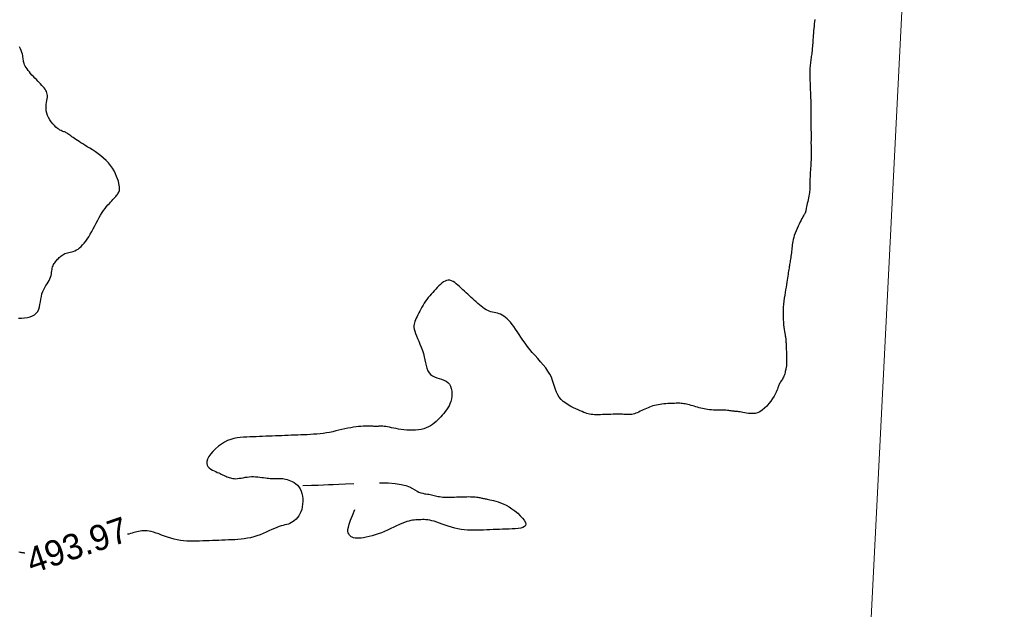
# Model space of a CAD drawing. Header units: millimetres. Extents: x 32690613 to 32693367, y 5343692 to 5344708.
# Tile 149 of 256: x 32692387 to 32692426, y 5344085 to 5344108. Entities that reach past the tile are written whole.
import ezdxf
from ezdxf.enums import TextEntityAlignment as Align

# ---------------------------------------------------------------- set-up
doc = ezdxf.new("R2010")
doc.units = ezdxf.units.MM
doc.header["$LTSCALE"] = 20
doc.layers.get('0').update_dxf_attribs({"lineweight": 18})
doc.layers.get('Defpoints').update_dxf_attribs({"color": 11, "lineweight": 18})
doc.layers.add('02-DGM_HL_494.00', color=122, linetype='Continuous')

# ---------------------------------------------------------------- blocks, each defined once
blk = doc.blocks.new('A$C78070446')
blk.add_line((4469733.773, 5343068.963), (4469667.482, 5342330.093))

msp = doc.modelspace()

# ---------------------------------------------------------------- linework, layer by layer
at = {"layer": '02-DGM_HL_494.00', "elevation": 494, "flags": 128}
for points in [[(32692418.592, 5344108.251), (32692418.581, 5344108.164), (32692418.571, 5344108.075), (32692418.561, 5344107.984), (32692418.551, 5344107.892), (32692418.543, 5344107.802), (32692418.535, 5344107.715), (32692418.529, 5344107.63), (32692418.523, 5344107.549), (32692418.518, 5344107.471), (32692418.513, 5344107.396), (32692418.508, 5344107.325), (32692418.503, 5344107.257), (32692418.499, 5344107.192), (32692418.493, 5344107.131), (32692418.487, 5344107.073), (32692418.481, 5344107.017), (32692418.475, 5344106.963), (32692418.468, 5344106.911), (32692418.461, 5344106.859), (32692418.454, 5344106.807), (32692418.446, 5344106.754), (32692418.439, 5344106.7), (32692418.431, 5344106.645), (32692418.424, 5344106.589), (32692418.417, 5344106.531), (32692418.411, 5344106.473), (32692418.405, 5344106.413), (32692418.4, 5344106.352), (32692418.397, 5344106.29), (32692418.395, 5344106.227), (32692418.394, 5344106.163), (32692418.394, 5344106.098), (32692418.395, 5344106.033), (32692418.396, 5344105.969), (32692418.398, 5344105.904), (32692418.401, 5344105.84), (32692418.403, 5344105.777), (32692418.405, 5344105.715), (32692418.408, 5344105.654), (32692418.41, 5344105.594), (32692418.412, 5344105.534), (32692418.415, 5344105.474), (32692418.417, 5344105.413), (32692418.42, 5344105.352), (32692418.422, 5344105.29), (32692418.424, 5344105.227), (32692418.427, 5344105.163), (32692418.429, 5344105.099), (32692418.431, 5344105.035), (32692418.433, 5344104.971), (32692418.435, 5344104.907), (32692418.436, 5344104.844), (32692418.436, 5344104.783), (32692418.436, 5344104.723), (32692418.436, 5344104.665), (32692418.435, 5344104.607), (32692418.434, 5344104.55), (32692418.434, 5344104.492), (32692418.433, 5344104.433), (32692418.433, 5344104.373), (32692418.433, 5344104.312), (32692418.433, 5344104.248), (32692418.434, 5344104.183), (32692418.436, 5344104.117), (32692418.438, 5344104.051), (32692418.439, 5344103.984), (32692418.441, 5344103.919), (32692418.442, 5344103.855), (32692418.443, 5344103.793), (32692418.443, 5344103.733), (32692418.443, 5344103.676), (32692418.443, 5344103.619), (32692418.442, 5344103.563), (32692418.442, 5344103.507), (32692418.441, 5344103.45), (32692418.441, 5344103.392), (32692418.442, 5344103.331), (32692418.443, 5344103.267), (32692418.444, 5344103.2), (32692418.445, 5344103.13), (32692418.446, 5344103.058), (32692418.447, 5344102.983), (32692418.447, 5344102.907), (32692418.446, 5344102.828), (32692418.444, 5344102.748), (32692418.441, 5344102.667), (32692418.437, 5344102.585), (32692418.432, 5344102.503), (32692418.426, 5344102.423), (32692418.421, 5344102.344), (32692418.415, 5344102.27), (32692418.411, 5344102.199), (32692418.407, 5344102.133), (32692418.404, 5344102.074), (32692418.402, 5344102.019), (32692418.401, 5344101.969), (32692418.401, 5344101.924), (32692418.401, 5344101.881), (32692418.401, 5344101.841), (32692418.402, 5344101.802), (32692418.402, 5344101.765), (32692418.402, 5344101.728), (32692418.401, 5344101.69), (32692418.4, 5344101.651), (32692418.397, 5344101.609), (32692418.393, 5344101.565), (32692418.387, 5344101.516), (32692418.379, 5344101.462), (32692418.369, 5344101.402), (32692418.357, 5344101.336), (32692418.343, 5344101.266), (32692418.328, 5344101.192), (32692418.312, 5344101.118), (32692418.296, 5344101.046), (32692418.281, 5344100.978), (32692418.267, 5344100.915), (32692418.255, 5344100.86), (32692418.246, 5344100.814), (32692418.238, 5344100.778), (32692418.233, 5344100.748), (32692418.228, 5344100.725), (32692418.224, 5344100.707), (32692418.22, 5344100.692), (32692418.216, 5344100.68), (32692418.211, 5344100.67), (32692418.205, 5344100.659), (32692418.198, 5344100.646), (32692418.188, 5344100.631), (32692418.175, 5344100.611), (32692418.159, 5344100.585), (32692418.14, 5344100.551), (32692418.116, 5344100.509), (32692418.087, 5344100.456), (32692418.053, 5344100.392), (32692418.016, 5344100.318), (32692417.975, 5344100.237), (32692417.934, 5344100.15), (32692417.894, 5344100.059), (32692417.855, 5344099.968), (32692417.819, 5344099.878), (32692417.788, 5344099.791), (32692417.763, 5344099.709), (32692417.744, 5344099.632), (32692417.728, 5344099.559), (32692417.716, 5344099.49), (32692417.707, 5344099.423), (32692417.7, 5344099.358), (32692417.694, 5344099.294), (32692417.687, 5344099.231), (32692417.68, 5344099.169), (32692417.673, 5344099.106), (32692417.664, 5344099.044), (32692417.656, 5344098.983), (32692417.647, 5344098.924), (32692417.638, 5344098.866), (32692417.629, 5344098.81), (32692417.62, 5344098.756), (32692417.612, 5344098.705), (32692417.604, 5344098.655), (32692417.597, 5344098.606), (32692417.589, 5344098.557), (32692417.581, 5344098.506), (32692417.572, 5344098.453), (32692417.563, 5344098.397), (32692417.553, 5344098.337), (32692417.543, 5344098.271), (32692417.532, 5344098.2), (32692417.52, 5344098.124), (32692417.507, 5344098.043), (32692417.493, 5344097.956), (32692417.478, 5344097.864), (32692417.463, 5344097.767), (32692417.446, 5344097.665), (32692417.429, 5344097.558), (32692417.412, 5344097.446), (32692417.395, 5344097.331), (32692417.38, 5344097.213), (32692417.367, 5344097.094), (32692417.356, 5344096.974), (32692417.349, 5344096.854), (32692417.345, 5344096.735), (32692417.347, 5344096.618), (32692417.352, 5344096.504), (32692417.36, 5344096.394), (32692417.371, 5344096.291), (32692417.383, 5344096.194), (32692417.396, 5344096.106), (32692417.408, 5344096.027), (32692417.419, 5344095.959), (32692417.428, 5344095.903), (32692417.436, 5344095.857), (32692417.442, 5344095.82), (32692417.446, 5344095.791), (32692417.45, 5344095.767), (32692417.453, 5344095.748), (32692417.455, 5344095.732), (32692417.456, 5344095.717), (32692417.457, 5344095.702), (32692417.459, 5344095.686), (32692417.46, 5344095.666), (32692417.461, 5344095.641), (32692417.462, 5344095.611), (32692417.464, 5344095.573), (32692417.466, 5344095.527), (32692417.468, 5344095.47), (32692417.471, 5344095.402), (32692417.474, 5344095.326), (32692417.477, 5344095.243), (32692417.48, 5344095.158), (32692417.482, 5344095.074), (32692417.484, 5344094.992), (32692417.486, 5344094.917), (32692417.487, 5344094.851), (32692417.486, 5344094.796), (32692417.485, 5344094.752), (32692417.483, 5344094.715), (32692417.48, 5344094.684), (32692417.476, 5344094.657), (32692417.471, 5344094.631), (32692417.466, 5344094.604), (32692417.459, 5344094.575), (32692417.453, 5344094.541), (32692417.445, 5344094.503), (32692417.436, 5344094.462), (32692417.425, 5344094.419), (32692417.413, 5344094.374), (32692417.399, 5344094.329), (32692417.383, 5344094.284), (32692417.364, 5344094.241), (32692417.344, 5344094.201), (32692417.321, 5344094.162), (32692417.297, 5344094.125), (32692417.274, 5344094.09), (32692417.251, 5344094.055), (32692417.229, 5344094.022), (32692417.21, 5344093.99), (32692417.194, 5344093.958), (32692417.181, 5344093.926), (32692417.17, 5344093.893), (32692417.159, 5344093.856), (32692417.147, 5344093.815), (32692417.131, 5344093.769), (32692417.109, 5344093.714), (32692417.08, 5344093.651), (32692417.042, 5344093.577), (32692416.993, 5344093.491), (32692416.933, 5344093.398), (32692416.866, 5344093.3), (32692416.791, 5344093.202), (32692416.709, 5344093.108), (32692416.624, 5344093.021), (32692416.534, 5344092.946), (32692416.443, 5344092.886), (32692416.351, 5344092.845), (32692416.259, 5344092.82), (32692416.169, 5344092.81), (32692416.081, 5344092.81), (32692415.997, 5344092.818), (32692415.918, 5344092.831), (32692415.844, 5344092.846), (32692415.777, 5344092.86), (32692415.718, 5344092.872), (32692415.665, 5344092.88), (32692415.618, 5344092.886), (32692415.576, 5344092.891), (32692415.537, 5344092.894), (32692415.5, 5344092.896), (32692415.464, 5344092.899), (32692415.428, 5344092.902), (32692415.391, 5344092.907), (32692415.351, 5344092.912), (32692415.31, 5344092.918), (32692415.265, 5344092.924), (32692415.218, 5344092.93), (32692415.167, 5344092.935), (32692415.111, 5344092.94), (32692415.051, 5344092.943), (32692414.986, 5344092.945), (32692414.917, 5344092.946), (32692414.844, 5344092.947), (32692414.769, 5344092.948), (32692414.693, 5344092.949), (32692414.617, 5344092.951), (32692414.541, 5344092.956), (32692414.467, 5344092.962), (32692414.394, 5344092.971), (32692414.325, 5344092.982), (32692414.257, 5344092.995), (32692414.19, 5344093.01), (32692414.125, 5344093.026), (32692414.061, 5344093.044), (32692413.997, 5344093.062), (32692413.934, 5344093.08), (32692413.871, 5344093.098), (32692413.808, 5344093.116), (32692413.745, 5344093.134), (32692413.684, 5344093.15), (32692413.624, 5344093.165), (32692413.566, 5344093.179), (32692413.51, 5344093.191), (32692413.456, 5344093.2), (32692413.405, 5344093.208), (32692413.356, 5344093.213), (32692413.307, 5344093.216), (32692413.258, 5344093.217), (32692413.207, 5344093.217), (32692413.155, 5344093.216), (32692413.099, 5344093.214), (32692413.039, 5344093.212), (32692412.974, 5344093.209), (32692412.905, 5344093.206), (32692412.833, 5344093.202), (32692412.758, 5344093.197), (32692412.682, 5344093.191), (32692412.606, 5344093.183), (32692412.531, 5344093.173), (32692412.457, 5344093.161), (32692412.386, 5344093.147), (32692412.317, 5344093.13), (32692412.251, 5344093.111), (32692412.185, 5344093.09), (32692412.122, 5344093.067), (32692412.059, 5344093.042), (32692411.997, 5344093.016), (32692411.936, 5344092.988), (32692411.874, 5344092.959), (32692411.813, 5344092.93), (32692411.753, 5344092.901), (32692411.694, 5344092.873), (32692411.635, 5344092.847), (32692411.579, 5344092.824), (32692411.524, 5344092.804), (32692411.471, 5344092.789), (32692411.42, 5344092.779), (32692411.371, 5344092.774), (32692411.323, 5344092.772), (32692411.274, 5344092.773), (32692411.223, 5344092.776), (32692411.17, 5344092.779), (32692411.114, 5344092.783), (32692411.054, 5344092.787), (32692410.989, 5344092.789), (32692410.919, 5344092.79), (32692410.846, 5344092.789), (32692410.769, 5344092.788), (32692410.69, 5344092.786), (32692410.609, 5344092.783), (32692410.526, 5344092.78), (32692410.443, 5344092.777), (32692410.36, 5344092.774), (32692410.277, 5344092.771), (32692410.196, 5344092.769), (32692410.117, 5344092.768), (32692410.04, 5344092.768), (32692409.966, 5344092.77), (32692409.896, 5344092.774), (32692409.831, 5344092.781), (32692409.771, 5344092.79), (32692409.713, 5344092.803), (32692409.657, 5344092.818), (32692409.6, 5344092.838), (32692409.54, 5344092.861), (32692409.475, 5344092.888), (32692409.404, 5344092.92), (32692409.324, 5344092.956), (32692409.234, 5344092.996), (32692409.137, 5344093.043), (32692409.036, 5344093.094), (32692408.934, 5344093.152), (32692408.834, 5344093.217), (32692408.74, 5344093.288), (32692408.655, 5344093.368), (32692408.582, 5344093.455), (32692408.523, 5344093.55), (32692408.475, 5344093.653), (32692408.435, 5344093.761), (32692408.398, 5344093.875), (32692408.362, 5344093.993), (32692408.321, 5344094.113), (32692408.273, 5344094.235), (32692408.213, 5344094.358), (32692408.138, 5344094.48), (32692408.051, 5344094.602), (32692407.954, 5344094.723), (32692407.85, 5344094.844), (32692407.742, 5344094.965), (32692407.633, 5344095.086), (32692407.526, 5344095.207), (32692407.424, 5344095.328), (32692407.33, 5344095.449), (32692407.242, 5344095.569), (32692407.16, 5344095.688), (32692407.083, 5344095.804), (32692407.01, 5344095.917), (32692406.94, 5344096.024), (32692406.872, 5344096.126), (32692406.806, 5344096.221), (32692406.74, 5344096.308), (32692406.674, 5344096.388), (32692406.609, 5344096.459), (32692406.544, 5344096.523), (32692406.479, 5344096.579), (32692406.414, 5344096.628), (32692406.35, 5344096.668), (32692406.287, 5344096.701), (32692406.223, 5344096.726), (32692406.16, 5344096.746), (32692406.097, 5344096.761), (32692406.033, 5344096.774), (32692405.97, 5344096.788), (32692405.907, 5344096.803), (32692405.844, 5344096.823), (32692405.78, 5344096.848), (32692405.717, 5344096.88), (32692405.652, 5344096.92), (32692405.588, 5344096.965), (32692405.524, 5344097.015), (32692405.459, 5344097.069), (32692405.394, 5344097.126), (32692405.329, 5344097.185), (32692405.265, 5344097.245), (32692405.2, 5344097.305), (32692405.135, 5344097.365), (32692405.07, 5344097.425), (32692405.005, 5344097.485), (32692404.94, 5344097.545), (32692404.875, 5344097.605), (32692404.81, 5344097.665), (32692404.745, 5344097.725), (32692404.68, 5344097.785), (32692404.616, 5344097.842), (32692404.551, 5344097.896), (32692404.487, 5344097.944), (32692404.423, 5344097.984), (32692404.359, 5344098.015), (32692404.295, 5344098.033), (32692404.233, 5344098.038), (32692404.171, 5344098.029), (32692404.109, 5344098.005), (32692404.048, 5344097.97), (32692403.987, 5344097.925), (32692403.927, 5344097.872), (32692403.866, 5344097.813), (32692403.806, 5344097.75), (32692403.746, 5344097.686), (32692403.686, 5344097.621), (32692403.627, 5344097.556), (32692403.568, 5344097.49), (32692403.51, 5344097.423), (32692403.453, 5344097.355), (32692403.398, 5344097.285), (32692403.345, 5344097.214), (32692403.295, 5344097.14), (32692403.247, 5344097.064), (32692403.202, 5344096.987), (32692403.159, 5344096.908), (32692403.119, 5344096.831), (32692403.082, 5344096.755), (32692403.047, 5344096.681), (32692403.015, 5344096.61), (32692402.985, 5344096.544), (32692402.957, 5344096.483), (32692402.933, 5344096.425), (32692402.914, 5344096.368), (32692402.9, 5344096.311), (32692402.893, 5344096.252), (32692402.893, 5344096.189), (32692402.902, 5344096.119), (32692402.921, 5344096.041), (32692402.95, 5344095.954), (32692402.987, 5344095.858), (32692403.031, 5344095.754), (32692403.079, 5344095.644), (32692403.128, 5344095.529), (32692403.176, 5344095.41), (32692403.221, 5344095.288), (32692403.261, 5344095.165), (32692403.294, 5344095.041), (32692403.321, 5344094.92), (32692403.347, 5344094.802), (32692403.373, 5344094.69), (32692403.403, 5344094.586), (32692403.44, 5344094.492), (32692403.485, 5344094.41), (32692403.543, 5344094.342), (32692403.615, 5344094.289), (32692403.698, 5344094.249), (32692403.789, 5344094.217), (32692403.883, 5344094.189), (32692403.977, 5344094.16), (32692404.068, 5344094.128), (32692404.151, 5344094.088), (32692404.222, 5344094.035), (32692404.28, 5344093.967), (32692404.323, 5344093.886), (32692404.353, 5344093.795), (32692404.371, 5344093.697), (32692404.377, 5344093.594), (32692404.373, 5344093.49), (32692404.358, 5344093.387), (32692404.335, 5344093.289), (32692404.303, 5344093.198), (32692404.265, 5344093.113), (32692404.22, 5344093.034), (32692404.171, 5344092.959), (32692404.117, 5344092.889), (32692404.06, 5344092.821), (32692404.001, 5344092.755), (32692403.941, 5344092.69), (32692403.881, 5344092.625), (32692403.82, 5344092.561), (32692403.757, 5344092.499), (32692403.69, 5344092.44), (32692403.62, 5344092.385), (32692403.545, 5344092.334), (32692403.463, 5344092.289), (32692403.375, 5344092.251), (32692403.278, 5344092.219), (32692403.176, 5344092.195), (32692403.068, 5344092.178), (32692402.956, 5344092.166), (32692402.842, 5344092.161), (32692402.727, 5344092.161), (32692402.614, 5344092.166), (32692402.502, 5344092.175), (32692402.394, 5344092.188), (32692402.29, 5344092.204), (32692402.192, 5344092.222), (32692402.098, 5344092.241), (32692402.01, 5344092.26), (32692401.929, 5344092.278), (32692401.855, 5344092.293), (32692401.788, 5344092.305), (32692401.729, 5344092.313), (32692401.677, 5344092.318), (32692401.631, 5344092.319), (32692401.589, 5344092.318), (32692401.552, 5344092.316), (32692401.518, 5344092.314), (32692401.486, 5344092.311), (32692401.454, 5344092.309), (32692401.423, 5344092.308), (32692401.39, 5344092.309), (32692401.356, 5344092.311), (32692401.319, 5344092.313), (32692401.277, 5344092.315), (32692401.231, 5344092.318), (32692401.179, 5344092.32), (32692401.12, 5344092.321), (32692401.054, 5344092.321), (32692400.98, 5344092.32), (32692400.9, 5344092.316), (32692400.813, 5344092.311), (32692400.721, 5344092.303), (32692400.623, 5344092.292), (32692400.52, 5344092.278), (32692400.414, 5344092.26), (32692400.303, 5344092.238), (32692400.19, 5344092.213), (32692400.073, 5344092.187), (32692399.954, 5344092.159), (32692399.833, 5344092.131), (32692399.71, 5344092.103), (32692399.587, 5344092.078), (32692399.463, 5344092.056), (32692399.338, 5344092.037), (32692399.214, 5344092.022), (32692399.089, 5344092.01), (32692398.964, 5344092), (32692398.84, 5344091.992), (32692398.715, 5344091.986), (32692398.59, 5344091.98), (32692398.465, 5344091.975), (32692398.34, 5344091.97), (32692398.215, 5344091.966), (32692398.09, 5344091.961), (32692397.965, 5344091.956), (32692397.841, 5344091.951), (32692397.716, 5344091.946), (32692397.591, 5344091.941), (32692397.466, 5344091.936), (32692397.341, 5344091.931), (32692397.216, 5344091.927), (32692397.091, 5344091.922), (32692396.966, 5344091.917), (32692396.841, 5344091.912), (32692396.716, 5344091.907), (32692396.591, 5344091.902), (32692396.467, 5344091.897), (32692396.342, 5344091.892), (32692396.217, 5344091.885), (32692396.092, 5344091.874), (32692395.968, 5344091.857), (32692395.844, 5344091.832), (32692395.72, 5344091.798), (32692395.597, 5344091.752), (32692395.474, 5344091.692), (32692395.352, 5344091.617), (32692395.234, 5344091.53), (32692395.123, 5344091.435), (32692395.022, 5344091.333), (32692394.934, 5344091.23), (32692394.863, 5344091.128), (32692394.81, 5344091.031), (32692394.78, 5344090.942), (32692394.775, 5344090.863), (32692394.791, 5344090.795), (32692394.826, 5344090.736), (32692394.874, 5344090.685), (32692394.932, 5344090.641), (32692394.997, 5344090.602), (32692395.064, 5344090.569), (32692395.13, 5344090.538), (32692395.191, 5344090.511), (32692395.247, 5344090.485), (32692395.3, 5344090.462), (32692395.349, 5344090.439), (32692395.396, 5344090.418), (32692395.44, 5344090.398), (32692395.483, 5344090.379), (32692395.526, 5344090.359), (32692395.568, 5344090.34), (32692395.612, 5344090.322), (32692395.656, 5344090.305), (32692395.702, 5344090.29), (32692395.751, 5344090.277), (32692395.803, 5344090.269), (32692395.859, 5344090.264), (32692395.919, 5344090.263), (32692395.984, 5344090.268), (32692396.053, 5344090.277), (32692396.126, 5344090.289), (32692396.202, 5344090.302), (32692396.281, 5344090.316), (32692396.362, 5344090.328), (32692396.444, 5344090.337), (32692396.527, 5344090.343), (32692396.611, 5344090.344), (32692396.693, 5344090.34), (32692396.775, 5344090.333), (32692396.855, 5344090.324), (32692396.932, 5344090.314), (32692397.006, 5344090.303), (32692397.076, 5344090.292), (32692397.141, 5344090.283), (32692397.202, 5344090.277), (32692397.257, 5344090.272), (32692397.309, 5344090.269), (32692397.357, 5344090.268), (32692397.403, 5344090.267), (32692397.447, 5344090.268), (32692397.489, 5344090.269), (32692397.531, 5344090.271), (32692397.573, 5344090.272), (32692397.615, 5344090.273), (32692397.659, 5344090.273), (32692397.705, 5344090.271), (32692397.753, 5344090.266), (32692397.805, 5344090.258), (32692397.861, 5344090.247), (32692397.922, 5344090.231), (32692397.987, 5344090.21), (32692398.056, 5344090.183), (32692398.127, 5344090.15), (32692398.197, 5344090.109), (32692398.265, 5344090.061), (32692398.329, 5344090.004), (32692398.387, 5344089.938), (32692398.436, 5344089.861), (32692398.476, 5344089.775), (32692398.507, 5344089.68), (32692398.527, 5344089.578), (32692398.539, 5344089.473), (32692398.541, 5344089.366), (32692398.534, 5344089.259), (32692398.519, 5344089.156), (32692398.496, 5344089.058), (32692398.464, 5344088.966), (32692398.426, 5344088.883), (32692398.381, 5344088.807), (32692398.331, 5344088.738), (32692398.277, 5344088.678), (32692398.219, 5344088.625), (32692398.16, 5344088.579), (32692398.099, 5344088.542), (32692398.037, 5344088.512), (32692397.975, 5344088.487), (32692397.91, 5344088.467), (32692397.842, 5344088.448), (32692397.77, 5344088.43), (32692397.694, 5344088.409), (32692397.611, 5344088.384), (32692397.522, 5344088.352), (32692397.426, 5344088.314), (32692397.324, 5344088.269), (32692397.215, 5344088.22), (32692397.102, 5344088.169), (32692396.985, 5344088.118), (32692396.865, 5344088.069), (32692396.743, 5344088.023), (32692396.619, 5344087.984), (32692396.496, 5344087.951), (32692396.372, 5344087.926), (32692396.247, 5344087.906), (32692396.123, 5344087.891), (32692395.998, 5344087.88), (32692395.873, 5344087.872), (32692395.748, 5344087.866), (32692395.624, 5344087.861), (32692395.499, 5344087.856), (32692395.374, 5344087.851), (32692395.249, 5344087.847), (32692395.124, 5344087.842), (32692394.999, 5344087.837), (32692394.874, 5344087.832), (32692394.749, 5344087.827), (32692394.624, 5344087.822), (32692394.499, 5344087.817), (32692394.374, 5344087.814), (32692394.249, 5344087.812), (32692394.124, 5344087.813), (32692393.999, 5344087.818), (32692393.873, 5344087.828), (32692393.748, 5344087.844), (32692393.622, 5344087.866), (32692393.496, 5344087.896), (32692393.37, 5344087.932), (32692393.247, 5344087.972), (32692393.126, 5344088.014), (32692393.009, 5344088.056), (32692392.897, 5344088.096), (32692392.792, 5344088.133), (32692392.693, 5344088.164), (32692392.602, 5344088.188), (32692392.518, 5344088.205), (32692392.44, 5344088.215), (32692392.367, 5344088.221), (32692392.299, 5344088.221), (32692392.233, 5344088.216), (32692392.17, 5344088.208), (32692392.108, 5344088.196), (32692392.046, 5344088.182), (32692391.983, 5344088.166), (32692391.92, 5344088.149), (32692391.857, 5344088.131), (32692391.791, 5344088.113), (32692391.725, 5344088.095), (32692391.675, 5344088.084)], [(32692387.403, 5344096.547), (32692387.525, 5344096.554), (32692387.644, 5344096.565), (32692387.756, 5344096.582), (32692387.861, 5344096.606), (32692387.955, 5344096.639), (32692388.037, 5344096.683), (32692388.104, 5344096.741), (32692388.157, 5344096.813), (32692388.196, 5344096.897), (32692388.225, 5344096.991), (32692388.247, 5344097.091), (32692388.265, 5344097.195), (32692388.282, 5344097.299), (32692388.301, 5344097.402), (32692388.325, 5344097.5), (32692388.356, 5344097.592), (32692388.394, 5344097.676), (32692388.435, 5344097.755), (32692388.479, 5344097.829), (32692388.523, 5344097.9), (32692388.565, 5344097.967), (32692388.603, 5344098.032), (32692388.635, 5344098.096), (32692388.66, 5344098.16), (32692388.679, 5344098.222), (32692388.693, 5344098.284), (32692388.704, 5344098.344), (32692388.713, 5344098.402), (32692388.721, 5344098.457), (32692388.73, 5344098.51), (32692388.742, 5344098.559), (32692388.758, 5344098.605), (32692388.777, 5344098.647), (32692388.8, 5344098.687), (32692388.824, 5344098.724), (32692388.851, 5344098.759), (32692388.88, 5344098.793), (32692388.909, 5344098.826), (32692388.939, 5344098.859), (32692388.969, 5344098.891), (32692389, 5344098.923), (32692389.031, 5344098.954), (32692389.064, 5344098.983), (32692389.1, 5344099.011), (32692389.137, 5344099.036), (32692389.178, 5344099.059), (32692389.222, 5344099.078), (32692389.271, 5344099.094), (32692389.322, 5344099.108), (32692389.377, 5344099.12), (32692389.434, 5344099.133), (32692389.493, 5344099.149), (32692389.553, 5344099.167), (32692389.614, 5344099.191), (32692389.675, 5344099.221), (32692389.737, 5344099.259), (32692389.797, 5344099.304), (32692389.858, 5344099.357), (32692389.918, 5344099.418), (32692389.978, 5344099.487), (32692390.037, 5344099.564), (32692390.097, 5344099.648), (32692390.156, 5344099.74), (32692390.214, 5344099.84), (32692390.273, 5344099.945), (32692390.331, 5344100.055), (32692390.389, 5344100.166), (32692390.447, 5344100.278), (32692390.506, 5344100.387), (32692390.564, 5344100.493), (32692390.623, 5344100.592), (32692390.682, 5344100.685), (32692390.74, 5344100.77), (32692390.798, 5344100.848), (32692390.855, 5344100.919), (32692390.91, 5344100.985), (32692390.963, 5344101.045), (32692391.013, 5344101.101), (32692391.059, 5344101.152), (32692391.103, 5344101.198), (32692391.142, 5344101.241), (32692391.178, 5344101.282), (32692391.211, 5344101.319), (32692391.241, 5344101.354), (32692391.267, 5344101.388), (32692391.291, 5344101.421), (32692391.312, 5344101.453), (32692391.33, 5344101.485), (32692391.345, 5344101.519), (32692391.356, 5344101.555), (32692391.364, 5344101.596), (32692391.366, 5344101.642), (32692391.363, 5344101.696), (32692391.354, 5344101.758), (32692391.339, 5344101.83), (32692391.317, 5344101.912), (32692391.287, 5344102.005), (32692391.25, 5344102.104), (32692391.204, 5344102.208), (32692391.15, 5344102.316), (32692391.087, 5344102.424), (32692391.014, 5344102.531), (32692390.932, 5344102.634), (32692390.84, 5344102.732), (32692390.74, 5344102.824), (32692390.634, 5344102.911), (32692390.525, 5344102.993), (32692390.415, 5344103.07), (32692390.306, 5344103.141), (32692390.201, 5344103.207), (32692390.101, 5344103.268), (32692390.009, 5344103.325), (32692389.924, 5344103.377), (32692389.847, 5344103.425), (32692389.775, 5344103.469), (32692389.71, 5344103.511), (32692389.65, 5344103.55), (32692389.596, 5344103.587), (32692389.545, 5344103.622), (32692389.499, 5344103.656), (32692389.456, 5344103.689), (32692389.416, 5344103.719), (32692389.379, 5344103.748), (32692389.343, 5344103.774), (32692389.31, 5344103.797), (32692389.277, 5344103.816), (32692389.245, 5344103.833), (32692389.213, 5344103.845), (32692389.181, 5344103.856), (32692389.147, 5344103.867), (32692389.111, 5344103.88), (32692389.072, 5344103.896), (32692389.029, 5344103.918), (32692388.983, 5344103.948), (32692388.93, 5344103.987), (32692388.873, 5344104.037), (32692388.812, 5344104.098), (32692388.75, 5344104.166), (32692388.689, 5344104.242), (32692388.633, 5344104.323), (32692388.582, 5344104.408), (32692388.54, 5344104.495), (32692388.51, 5344104.582), (32692388.492, 5344104.67), (32692388.485, 5344104.755), (32692388.487, 5344104.839), (32692388.494, 5344104.921), (32692388.506, 5344104.999), (32692388.518, 5344105.073), (32692388.529, 5344105.144), (32692388.535, 5344105.209), (32692388.536, 5344105.269), (32692388.53, 5344105.325), (32692388.518, 5344105.377), (32692388.5, 5344105.426), (32692388.476, 5344105.474), (32692388.446, 5344105.522), (32692388.41, 5344105.57), (32692388.369, 5344105.619), (32692388.323, 5344105.671), (32692388.272, 5344105.725), (32692388.219, 5344105.78), (32692388.163, 5344105.837), (32692388.105, 5344105.895), (32692388.047, 5344105.955), (32692387.99, 5344106.015), (32692387.934, 5344106.075), (32692387.881, 5344106.135), (32692387.831, 5344106.195), (32692387.785, 5344106.255), (32692387.743, 5344106.312), (32692387.705, 5344106.369), (32692387.673, 5344106.422), (32692387.646, 5344106.474), (32692387.625, 5344106.522), (32692387.611, 5344106.566), (32692387.601, 5344106.609), (32692387.595, 5344106.65), (32692387.591, 5344106.692), (32692387.586, 5344106.736), (32692387.58, 5344106.784), (32692387.571, 5344106.836), (32692387.557, 5344106.894), (32692387.536, 5344106.96), (32692387.511, 5344107.031), (32692387.481, 5344107.106), (32692387.448, 5344107.184)], [(32692400.542, 5344090.055), (32692400.21, 5344090.042), (32692399.948, 5344090.032), (32692399.734, 5344090.023), (32692399.542, 5344090.016), (32692399.351, 5344090.008), (32692399.136, 5344090), (32692398.875, 5344089.99), (32692398.543, 5344089.977)], [(32692401.541, 5344090.094), (32692401.882, 5344090.096), (32692402.162, 5344090.077), (32692402.39, 5344090.041), (32692402.572, 5344089.994), (32692402.717, 5344089.938), (32692402.833, 5344089.881), (32692402.929, 5344089.825), (32692403.013, 5344089.776), (32692403.09, 5344089.738), (32692403.164, 5344089.709), (32692403.234, 5344089.689), (32692403.3, 5344089.674), (32692403.363, 5344089.665), (32692403.422, 5344089.657), (32692403.478, 5344089.651), (32692403.532, 5344089.644), (32692403.584, 5344089.634), (32692403.633, 5344089.622), (32692403.683, 5344089.609), (32692403.732, 5344089.596), (32692403.783, 5344089.582), (32692403.836, 5344089.569), (32692403.892, 5344089.558), (32692403.953, 5344089.549), (32692404.018, 5344089.542), (32692404.088, 5344089.538), (32692404.162, 5344089.536), (32692404.238, 5344089.536), (32692404.318, 5344089.537), (32692404.399, 5344089.539), (32692404.481, 5344089.542), (32692404.565, 5344089.545), (32692404.648, 5344089.548), (32692404.73, 5344089.551), (32692404.812, 5344089.554), (32692404.891, 5344089.556), (32692404.968, 5344089.557), (32692405.041, 5344089.558), (32692405.111, 5344089.557), (32692405.176, 5344089.555), (32692405.236, 5344089.551), (32692405.291, 5344089.547), (32692405.342, 5344089.541), (32692405.389, 5344089.534), (32692405.433, 5344089.527), (32692405.473, 5344089.52), (32692405.51, 5344089.513), (32692405.545, 5344089.505), (32692405.577, 5344089.499), (32692405.61, 5344089.492), (32692405.643, 5344089.485), (32692405.678, 5344089.478), (32692405.717, 5344089.469), (32692405.761, 5344089.46), (32692405.811, 5344089.45), (32692405.87, 5344089.437), (32692405.937, 5344089.423), (32692406.014, 5344089.405), (32692406.098, 5344089.383), (32692406.19, 5344089.355), (32692406.288, 5344089.32), (32692406.392, 5344089.276), (32692406.501, 5344089.223), (32692406.615, 5344089.158), (32692406.731, 5344089.082), (32692406.847, 5344088.997), (32692406.957, 5344088.906), (32692407.058, 5344088.813), (32692407.144, 5344088.72), (32692407.212, 5344088.632), (32692407.257, 5344088.552), (32692407.275, 5344088.483), (32692407.262, 5344088.428), (32692407.221, 5344088.385), (32692407.157, 5344088.353), (32692407.072, 5344088.329), (32692406.972, 5344088.313), (32692406.86, 5344088.303), (32692406.739, 5344088.296), (32692406.615, 5344088.291), (32692406.49, 5344088.286), (32692406.365, 5344088.281), (32692406.24, 5344088.276), (32692406.116, 5344088.271), (32692405.991, 5344088.266), (32692405.866, 5344088.261), (32692405.741, 5344088.257), (32692405.616, 5344088.252), (32692405.491, 5344088.247), (32692405.366, 5344088.243), (32692405.241, 5344088.241), (32692405.116, 5344088.243), (32692404.991, 5344088.248), (32692404.865, 5344088.258), (32692404.739, 5344088.273), (32692404.613, 5344088.296), (32692404.487, 5344088.326), (32692404.362, 5344088.362), (32692404.238, 5344088.401), (32692404.118, 5344088.443), (32692404.001, 5344088.485), (32692403.889, 5344088.526), (32692403.783, 5344088.562), (32692403.684, 5344088.593), (32692403.593, 5344088.617), (32692403.509, 5344088.635), (32692403.432, 5344088.646), (32692403.359, 5344088.653), (32692403.29, 5344088.657), (32692403.225, 5344088.657), (32692403.161, 5344088.656), (32692403.098, 5344088.654), (32692403.036, 5344088.651), (32692402.972, 5344088.647), (32692402.907, 5344088.642), (32692402.838, 5344088.633), (32692402.766, 5344088.62), (32692402.69, 5344088.603), (32692402.608, 5344088.579), (32692402.519, 5344088.548), (32692402.423, 5344088.509), (32692402.32, 5344088.464), (32692402.212, 5344088.414), (32692402.099, 5344088.36), (32692401.982, 5344088.305), (32692401.862, 5344088.25), (32692401.74, 5344088.196), (32692401.617, 5344088.145), (32692401.494, 5344088.099), (32692401.372, 5344088.058), (32692401.252, 5344088.022), (32692401.137, 5344087.991), (32692401.026, 5344087.966), (32692400.921, 5344087.947), (32692400.824, 5344087.934), (32692400.736, 5344087.928), (32692400.658, 5344087.928), (32692400.589, 5344087.934), (32692400.529, 5344087.947), (32692400.477, 5344087.965), (32692400.433, 5344087.99), (32692400.396, 5344088.02), (32692400.365, 5344088.055), (32692400.34, 5344088.096), (32692400.321, 5344088.142), (32692400.309, 5344088.198), (32692400.309, 5344088.271), (32692400.323, 5344088.364), (32692400.354, 5344088.484), (32692400.405, 5344088.635), (32692400.48, 5344088.824), (32692400.581, 5344089.056)], [(32692387.648, 5344087.347), (32692387.626, 5344087.351), (32692387.6, 5344087.355), (32692387.572, 5344087.36), (32692387.541, 5344087.364), (32692387.506, 5344087.37), (32692387.465, 5344087.377), (32692387.416, 5344087.384)]]:
    msp.add_lwpolyline(points, dxfattribs=at)

# ---------------------------------------------------------------- block references
at = {"layer": 'Defpoints', "rotation": 2.237485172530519}
msp.add_blockref('A$C78070446', (28434719.524, -168960.664), dxfattribs=at)

# ---------------------------------------------------------------- texts
at = {"layer": '02-DGM_HL_494.00'}
msp.add_text('493.97', height=1, rotation=18.8328, dxfattribs=at).set_placement((32692389.702, 5344087.664, 494), align=Align.MIDDLE)

doc.saveas('drawing.dxf')
